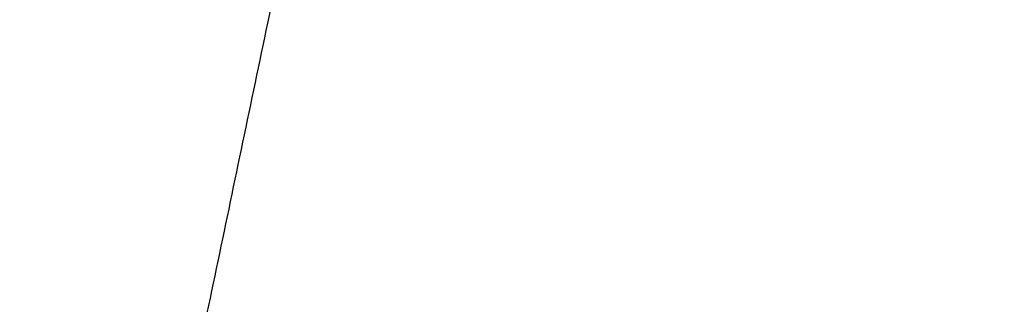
# Model space of a CAD drawing. Header units: millimetres. Extents: x -316 to 136, y -259 to 86.
# Tile 67 of 256: x -131.05 to -126.79, y -244.03 to -242.8. Entities that reach past the tile are written whole.
import ezdxf

# ---------------------------------------------------------------- set-up
doc = ezdxf.new("R2010")
doc.units = ezdxf.units.MM
doc.header["$MEASUREMENT"] = 0
doc.layers.add('IGES level 10000', color=7, linetype='Continuous', true_color=0xa4c1b1)

msp = doc.modelspace()

# ---------------------------------------------------------------- linework, layer by layer
at = {"layer": 'IGES level 10000', "color": 17, "true_color": 0x804040}
msp.add_open_spline([(-149.5466, -244.009, 15.2888), (-149.0285, -243.2056, 14.2967), (-147.8063, -241.3601, 12.5409), (-145.6025, -238.1864, 10.7057), (-143.2398, -234.7994, 9.4276), (-140.8434, -231.2836, 8.4448), (-138.4313, -227.7472, 7.6786), (-136.0157, -224.0994, 7.0615), (-133.5984, -220.4963, 6.5672), (-131.1647, -216.8626, 6.1628), (-128.742, -213.2253, 5.8332), (-126.3094, -209.5779, 5.5624), (-123.8846, -205.9336, 5.3394), (-121.4576, -202.267, 5.1515), (-118.9964, -198.6322, 4.9812), (-116.9405, -195.5493, 4.8482), (-115.6985, -193.6857, 4.7596), (-115.2661, -193.0373, 4.732)], degree=3, knots=[0, 0, 0, 0, 5.198296, 10.396591, 15.594887, 20.793183, 25.991478, 31.189774, 36.38807, 41.586365, 46.784661, 51.982957, 57.181252, 62.379548, 67.577843, 72.776139, 75.547185, 75.547185, 75.547185, 75.547185], dxfattribs=at)
for points in [[(-136.2744, -246.4836, 17.1408), (-134.4565, -238.3271, 14.5426), (-132.5966, -229.9825, 12.5643), (-130.7082, -221.5095, 11.2251), (-128.805, -212.971, 10.535), (-126.9011, -204.4294, 10.4941)], [(-130.9778, -247.6225, 17.1391), (-129.2678, -239.4439, 14.5415), (-127.5183, -231.0768, 12.5637), (-125.7419, -222.581, 11.2249), (-123.9517, -214.0194, 10.5348), (-122.1608, -205.4549, 10.4938)]]:
    msp.add_open_spline(points, degree=5, dxfattribs=at)

doc.saveas('drawing.dxf')
